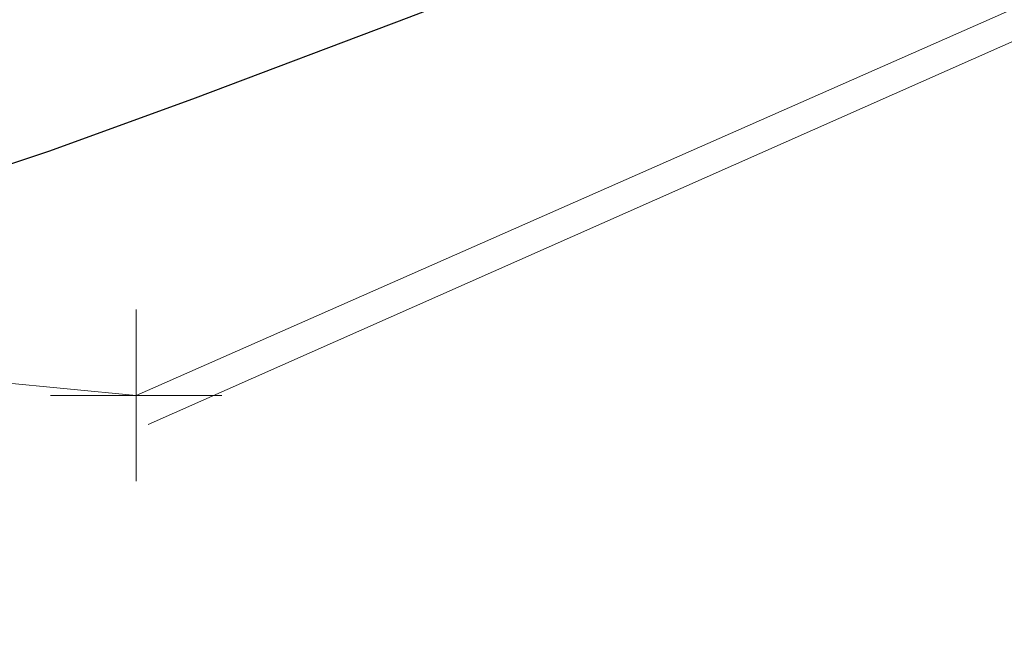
# Model space of a CAD drawing. Extents: x 1620613 to 1693141, y 557269 to 607790.
# Tile 74 of 256: x 1620779.23 to 1620782.1, y 607288.05 to 607289.88. Entities that reach past the tile are written whole.
import ezdxf

# ---------------------------------------------------------------- set-up
doc = ezdxf.new("R2010")
doc.units = 0
doc.header["$LTSCALE"] = 10
doc.header["$MEASUREMENT"] = 0
doc.linetypes.add('DGN Style 2', pattern=[7.346996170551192, 4.408197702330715, -2.938798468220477])
doc.linetypes.add('DGN Style 3', pattern=[10.28579463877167, 7.346996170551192, -2.938798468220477])
for name, color, linetype, lineweight in [('DT_X_Contour_Major', 132, 'DGN Style 3', 30), ('DT_X_Contour_Minor', 136, 'DGN Style 3', 0), ('SV_X_Top_of_Bank', 97, 'DGN Style 2', 0), ('XS_X_Ground_Line', 92, 'DGN Style 3', 13)]:
    doc.layers.add(name, color=color, linetype=linetype, lineweight=lineweight)
doc.layers.add('SV_X_Shot_Marker (Construction)', color=2, linetype='Continuous', lineweight=0, transparency=0.5)

# ---------------------------------------------------------------- blocks, each defined once
blk = doc.blocks.new('SVPT_337')
at = {"layer": 'SV_X_Shot_Marker (Construction)', "transparency": 33554495}
for p, q in [((0, 0.02500000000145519), (0, -0.02499999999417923)), ((-0.02499999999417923, 0), (0.02499999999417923, 0))]:
    blk.add_line(p, q, dxfattribs=at)
blk.add_point((0, 0), dxfattribs=at)
blk = doc.blocks.new('*U1004')
at = {"layer": 'DT_X_Contour_Major', "elevation": -0.5999585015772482, "flags": 128}
blk.add_lwpolyline([(-10.73377092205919, 53.6119735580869), (-16.65830646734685, 49.39508286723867), (-17.82043761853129, 48.56852365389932), (-18.76774440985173, 47.89608488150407), (-19.50022684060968, 47.37776655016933), (-20.01788491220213, 47.01356865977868), (-21.11187395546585, 46.24786820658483), (-21.67916990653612, 45.79580808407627), (-22.56056597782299, 45.01390305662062), (-23.75606216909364, 43.90215312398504), (-25.26565848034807, 42.46055828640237), (-29.71004880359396, 38.17651217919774), (-31.24964678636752, 36.71359038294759), (-32.53514799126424, 35.53785957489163), (-33.56655241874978, 34.64931975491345), (-34.34386006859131, 34.04797092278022), (-36.07788476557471, 32.82729535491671), (-36.67514828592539, 32.41886035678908), (-37.16642032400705, 32.10906203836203), (-37.55170087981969, 31.89790039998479), (-37.83098995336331, 31.78537544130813), (-38.43443884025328, 31.61682445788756), (-38.67519470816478, 31.52673416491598), (-38.94487564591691, 31.38287652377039), (-39.24348165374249, 31.18525153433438), (-39.57101273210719, 30.93385919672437), (-40.48299570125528, 30.19178983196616), (-40.84040511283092, 29.94375833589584), (-41.22864612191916, 29.75621587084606), (-41.64771872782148, 29.62916243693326), (-42.09762293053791, 29.56259803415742), (-43.33847626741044, 29.46574500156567), (-43.85018974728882, 29.43326144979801), (-44.45469018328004, 29.40845056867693), (-45.1519775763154, 29.39131235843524), (-45.9420519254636, 29.38184681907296), (-49.84556845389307, 29.35557720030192), (-51.17910881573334, 28.78344180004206), (-51.61618658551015, 28.59568502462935), (-52.35590259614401, 28.27761558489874), (-53.39825684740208, 27.82923348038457), (-54.74324933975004, 27.25053871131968), (-58.73341364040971, 25.53360244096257), (-60.15440044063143, 24.92007024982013), (-61.42473761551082, 24.36717587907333), (-62.54442516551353, 23.87491932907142), (-63.5134630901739, 23.44330059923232), (-65.89669805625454, 22.37316774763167), (-66.88007602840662, 21.93247842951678), (-68.04278372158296, 21.41301011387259), (-69.38482113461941, 20.81476280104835), (-70.9061882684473, 20.13773649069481), (-75.20227358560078, 18.22729433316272), (-76.75395307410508, 17.53665850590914), (-78.18692755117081, 16.89758264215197), (-79.50119701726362, 16.31006674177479), (-80.69676147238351, 15.77411080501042), (-83.7266600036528, 14.41364159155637), (-84.86542697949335, 13.90157591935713), (-86.00930400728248, 13.3857308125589), (-87.15829108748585, 12.86610627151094), (-88.31238821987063, 12.34270229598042), (-91.39679397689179, 10.94191911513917), (-92.55209704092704, 10.41776898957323), (-93.704701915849, 9.895905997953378), (-94.85460860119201, 9.376330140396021), (-96.00181709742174, 8.859041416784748), (-99.05744216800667, 7.482654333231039), (-100.0939483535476, 7.015814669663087), (-100.9117481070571, 6.647585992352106), (-101.5108414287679, 6.377968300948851), (-101.8912283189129, 6.206961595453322), (-102.6139847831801, 5.882425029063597), (-102.9177686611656, 5.744124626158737), (-103.2870529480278, 5.57262584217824), (-103.7218376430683, 5.367928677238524), (-104.2221227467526, 5.130033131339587), (-105.6435502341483, 4.451380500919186), (-106.1211931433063, 4.223485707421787), (-106.4880512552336, 4.048790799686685), (-106.7441245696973, 3.927295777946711), (-106.8894130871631, 3.859000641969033), (-107.1291360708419, 3.747813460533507), (-107.2624900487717, 3.686513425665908), (-107.4827597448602, 3.586003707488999), (-107.7899451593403, 3.446284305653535), (-108.184046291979, 3.267355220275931), (-110.2259882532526, 2.340863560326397), (-110.4508946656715, 1.857240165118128), (-110.5099906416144, 1.749111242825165), (-110.5908901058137, 1.631991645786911), (-110.693593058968, 1.505881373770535), (-110.8180995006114, 1.370780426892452), (-111.1791879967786, 0.9985236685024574), (-111.3604077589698, 0.7363982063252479), (-111.6332506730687, 0.2292143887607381), (-111.9977167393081, -0.5230277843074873), (-112.453805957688, -1.520328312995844), (-113.7922080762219, -4.506540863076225), (-114.3463180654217, -5.614197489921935), (-115.0048464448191, -6.697507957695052), (-115.7677932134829, -7.756472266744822), (-116.6351583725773, -8.791090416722), (-119.0873566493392, -11.51761060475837), (-119.9171276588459, -12.44106565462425), (-120.567291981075, -13.1665406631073), (-121.0378496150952, -13.69403563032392), (-121.3288005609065, -14.02355055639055), (-121.8651941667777, -14.63828363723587), (-122.0436519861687, -14.84117075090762), (-122.1767302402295, -14.98878228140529), (-122.2644289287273, -15.08111822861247), (-122.306748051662, -15.11817859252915), (-122.3590929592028, -15.14330545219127), (-122.6215193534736, -15.30107688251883), (-123.3695398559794, -15.75554602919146), (-124.6031544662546, -16.5067128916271), (-126.3223631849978, -17.55457747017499), (-131.5543785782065, -20.7444799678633), (-133.3056607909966, -21.80791465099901), (-134.6354958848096, -22.60579182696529), (-135.5438838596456, -23.13811149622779), (-136.0308247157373, -23.40487365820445), (-136.7674041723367, -23.76216274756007), (-137.3613537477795, -24.05114544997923), (-138.5907678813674, -24.65012674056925), (-140.4556465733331, -25.55910661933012), (-142.9559898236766, -26.77808508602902), (-150.47085790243, -30.44202578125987), (-152.9982851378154, -31.66934858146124), (-154.9444157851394, -32.60336146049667), (-156.3092498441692, -33.24406441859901), (-157.0927873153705, -33.59145745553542), (-158.407158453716, -34.12675899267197), (-158.8597634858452, -34.31261257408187), (-159.2318002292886, -34.46869716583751), (-159.5232686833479, -34.5950127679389), (-159.7341688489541, -34.69155938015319), (-160.1891449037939, -34.90932502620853), (-160.403595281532, -34.9726859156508), (-160.7057143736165, -34.99944434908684), (-161.0955021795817, -34.98960032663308), (-161.5729586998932, -34.94315384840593), (-162.9630677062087, -34.77049329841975), (-163.5915896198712, -34.8109115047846), (-164.4345736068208, -35.06166153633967), (-165.4920196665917, -35.52274339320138), (-166.7639277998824, -36.19415707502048), (-170.4416322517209, -38.26503599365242), (-171.8236212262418, -39.01892638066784), (-173.2113098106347, -39.72743835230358), (-174.6046980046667, -40.3905719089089), (-176.0037858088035, -41.00832705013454), (-179.7422860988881, -42.59516954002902), (-181.0999493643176, -43.16763779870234), (-182.3690639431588, -43.69491070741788), (-183.5496298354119, -44.17698826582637), (-184.6416470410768, -44.61387047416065), (-187.4356280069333, -45.7186292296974), (-188.3588541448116, -46.0850279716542), (-189.0330468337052, -46.35565513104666), (-189.4582060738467, -46.5305107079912), (-189.6343318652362, -46.60959470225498), (-189.7719560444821, -46.69278991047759), (-190.073340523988, -46.87601981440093), (-190.8742758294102, -47.36331311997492), (-192.1747619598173, -48.1546698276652), (-193.9747989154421, -49.25008993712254), (-199.4409652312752, -52.57662809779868), (-201.3165164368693, -53.7176917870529), (-202.8435453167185, -54.64597923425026), (-204.0220518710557, -55.36149043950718), (-204.8520360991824, -55.86422540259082), (-206.6006309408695, -56.92115031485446), (-207.3815209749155, -57.37984330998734), (-208.4127449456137, -57.96322861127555), (-209.6943028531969, -58.67130621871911), (-211.2261946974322, -59.504076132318), (-215.6450181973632, -61.89105231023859), (-217.0946274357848, -62.6922008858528), (-218.1293375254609, -63.30541447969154), (-218.7491484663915, -63.73069309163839), (-218.9540602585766, -63.96803672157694), (-218.9472928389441, -64.35037309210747), (-219.2266561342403, -64.57905643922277), (-220.0698215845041, -64.97835420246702), (-221.4767891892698, -65.54826638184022), (-223.4475589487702, -66.28879297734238), (-233.9600228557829, -70.14268406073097), (-239.4100908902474, -72.23705121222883), (-240.4478701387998, -72.63609548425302), (-241.2254644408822, -72.93564237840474), (-241.7428737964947, -73.1356918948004), (-242.0000982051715, -73.23624403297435), (-242.3391166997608, -73.37171989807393), (-242.5651189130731, -73.4604465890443), (-242.9888616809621, -73.62501976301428), (-243.6103450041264, -73.86543941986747), (-244.4295688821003, -74.1817055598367), (-246.8778199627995, -75.12621057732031), (-247.6972221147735, -75.44054437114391), (-248.3192402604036, -75.67516698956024), (-248.7438743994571, -75.83007843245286), (-248.9711245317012, -75.90527870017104), (-249.3139462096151, -75.99953118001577), (-249.4553763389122, -76.03460672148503), (-249.6225504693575, -76.06914398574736), (-249.8154686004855, -76.10314297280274), (-250.0341307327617, -76.1366036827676), (-250.6515550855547, -76.2251145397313), (-250.7572361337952, -76.28727380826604), (-250.6112110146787, -76.40736847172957), (-250.2134797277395, -76.5853985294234), (-249.5640422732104, -76.82136398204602), (-247.4966008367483, -77.52785238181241), (-246.7252398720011, -77.69826776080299), (-245.9617380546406, -77.67964759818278), (-245.2060953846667, -77.47199189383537), (-244.4583118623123, -77.07530064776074), (-242.4747013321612, -75.76540993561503), (-241.3212684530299, -75.61646996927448), (-239.348677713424, -76.15206810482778), (-236.5569291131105, -77.37220434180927), (-232.9460226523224, -79.27687868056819), (-222.2247282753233, -85.26872771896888), (-218.6544389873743, -87.22645936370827), (-215.9845419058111, -88.60576751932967), (-214.2150370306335, -89.40665218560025), (-213.3459243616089, -89.62911336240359), (-212.228813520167, -89.4511118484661), (-211.7801512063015, -89.34597439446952), (-211.2719973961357, -89.16406316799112), (-210.7043520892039, -88.90537816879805), (-210.0772152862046, -88.56991939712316), (-208.3255284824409, -87.57299764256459), (-207.6233193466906, -87.1899204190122), (-206.8304570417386, -86.78838006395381), (-205.9469415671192, -86.36837657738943), (-204.9727729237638, -85.92990995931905), (-202.2541189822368, -84.7360481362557), (-201.2339543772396, -84.2960357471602), (-200.2124510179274, -83.87139494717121), (-199.1896089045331, -83.46212573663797), (-198.1654280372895, -83.06822811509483), (-195.4324940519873, -82.03832991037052), (-194.4539366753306, -81.65563499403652), (-193.5679650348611, -81.27997389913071), (-192.7745791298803, -80.91134662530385), (-192.0737789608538, -80.54975317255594), (-190.32842615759, -79.59488239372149), (-189.6504994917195, -79.24457638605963), (-188.9257340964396, -78.90981144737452), (-188.1541299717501, -78.59058757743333), (-187.3356871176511, -78.28690477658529), (-185.0907212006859, -77.49780539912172), (-184.3325525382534, -77.23034574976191), (-183.7417709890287, -77.01979133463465), (-183.3183765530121, -76.86614215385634), (-183.0623692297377, -76.76939820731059), (-182.6028658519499, -76.58728799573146), (-182.2722142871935, -76.4601734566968), (-181.6248871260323, -76.21541249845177), (-180.660884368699, -75.85300512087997), (-179.380206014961, -75.3729513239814), (-175.542829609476, -73.93594597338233), (-174.0332973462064, -73.36545769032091), (-172.3827328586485, -72.73174685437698), (-170.5911361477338, -72.0348134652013), (-168.6585072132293, -71.27465752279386), (-163.3167870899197, -69.16327827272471), (-161.5280496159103, -68.4570101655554), (-160.1681272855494, -67.92174028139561), (-159.2370200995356, -67.55746862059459), (-158.7347280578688, -67.36419518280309), (-157.9670361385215, -67.0767969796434), (-157.6216973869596, -66.92370839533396), (-157.1614500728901, -66.67999129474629), (-156.5862941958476, -66.3456456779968), (-155.8962297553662, -65.92067154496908), (-153.9028464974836, -64.666569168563), (-153.1282227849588, -64.20210239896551), (-152.2993890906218, -63.74927887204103), (-151.4163454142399, -63.30809858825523), (-150.4790917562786, -62.87856154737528), (-147.9074686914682, -61.74865376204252), (-146.8264920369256, -61.28267503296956), (-145.5122793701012, -60.73216968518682), (-143.9648306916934, -60.09713771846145), (-142.1841460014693, -59.37757913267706), (-137.1246721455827, -57.34605407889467), (-135.3881328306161, -56.65855684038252), (-133.9731202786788, -56.11970891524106), (-132.8796344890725, -55.72951030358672), (-132.107675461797, -55.48796100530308), (-130.4778204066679, -55.04202862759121), (-129.8940351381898, -54.86025327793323), (-129.3650706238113, -54.64937651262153), (-128.8909268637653, -54.40939833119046), (-128.4716038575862, -54.14031873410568), (-127.4265035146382, -53.38397125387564), (-127.0504658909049, -53.13931163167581), (-126.706178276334, -52.97259337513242), (-126.3936406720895, -52.8838164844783), (-126.1128530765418, -52.87298095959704), (-125.4064195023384, -52.94800804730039), (-125.1204987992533, -53.00101726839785), (-124.7925618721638, -53.10377461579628), (-124.4226087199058, -53.25628008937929), (-124.0106393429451, -53.45853368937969), (-121.9900777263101, -54.51846278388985), (-120.2412646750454, -53.72941421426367), (-119.9025982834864, -53.57761703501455), (-119.6360904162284, -53.46038916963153), (-119.4417410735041, -53.37773061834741), (-119.3195502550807, -53.32964138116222), (-119.0899194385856, -53.24749583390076), (-119.0016083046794, -53.21353781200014), (-118.9088980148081, -53.17327290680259), (-118.811788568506, -53.12670111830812), (-118.7102799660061, -53.07382244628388), (-118.433724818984, -52.92440347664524), (-118.341659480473, -52.87479305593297), (-118.2728798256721, -52.83802602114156), (-118.2273858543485, -52.81410237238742), (-118.2051775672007, -52.80302210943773), (-118.1770030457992, -52.79059925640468), (-118.1604607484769, -52.78334929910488), (-118.131964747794, -52.77091656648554), (-118.0915150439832, -52.75330105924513), (-118.0391116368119, -52.73050277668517), (-117.8834309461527, -52.66279699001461), (-117.8322742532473, -52.64046413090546), (-117.7955646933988, -52.62424489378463), (-117.7733022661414, -52.61413927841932), (-117.7654869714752, -52.61014728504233), (-117.7639090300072, -52.60765346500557), (-117.6817146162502, -52.57226779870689), (-117.4363148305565, -52.46798116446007), (-117.0277096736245, -52.29479356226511), (-116.4558991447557, -52.05270499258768), (-114.7134639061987, -51.31526751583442), (-114.0982569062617, -51.05326104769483), (-113.5594623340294, -50.82031975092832), (-113.0970801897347, -50.61644362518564), (-112.7111104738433, -50.44163267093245), (-111.783741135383, -50.01422368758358), (-111.4237898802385, -49.8491583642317), (-111.0394631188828, -49.67451913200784), (-110.630760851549, -49.49030599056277), (-110.1976830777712, -49.29651893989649), (-109.0103083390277, -48.76698825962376), (-108.4570306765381, -48.52119234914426), (-107.6877287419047, -48.18095262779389), (-106.7024025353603, -47.74626909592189), (-105.5010520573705, -47.21714175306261), (-102.0094184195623, -45.6802104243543), (-100.6969020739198, -45.10150892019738), (-99.37807826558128, -44.51810290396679), (-98.05294699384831, -43.9299923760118), (-96.72150825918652, -43.33717733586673), (-93.16259501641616, -41.75006454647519), (-91.76980779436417, -41.1275488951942), (-90.26063105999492, -40.45033653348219), (-88.63506481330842, -39.71842746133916), (-86.89310905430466, -38.93182167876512), (-82.09270768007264, -36.7612773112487), (-80.39681498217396, -35.99461507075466), (-78.90943791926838, -35.3225366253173), (-77.6305764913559, -34.74504197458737), (-76.56023069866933, -34.2621311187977), (-73.98399609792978, -33.1004805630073), (-72.97347641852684, -32.64564099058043), (-71.87409333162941, -32.15236019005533), (-70.68584683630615, -31.620638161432), (-69.40873693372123, -31.05047490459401), (-65.88462598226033, -29.4787845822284), (-64.62347106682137, -28.91544448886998), (-63.48308953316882, -28.40419195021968), (-62.46348138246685, -27.94502696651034), (-61.5646466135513, -27.53794953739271), (-59.32878507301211, -26.52185979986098), (-58.57041817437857, -26.17659243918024), (-57.97221363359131, -25.90285766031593), (-57.53417145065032, -25.70065546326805), (-57.25629162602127, -25.56998584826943), (-56.728828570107, -25.31691031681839), (-56.53680415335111, -25.22439875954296), (-56.35632819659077, -25.13667073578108), (-56.1874006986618, -25.05372624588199), (-56.03002166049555, -24.97556528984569), (-55.62574217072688, -24.7735141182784), (-55.42500568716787, -24.67597781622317), (-55.12600585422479, -24.53490728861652), (-54.72874267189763, -24.3503025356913), (-54.23321614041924, -24.12216355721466), (-52.78079425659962, -23.4557473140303), (-52.30419238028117, -23.23717727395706), (-51.96370316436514, -23.08127933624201), (-51.75932660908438, -22.98805350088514), (-51.69106271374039, -22.95749976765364), (-51.69050920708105, -22.95958594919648), (-51.6877333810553, -22.95901007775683), (-51.67982103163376, -22.95571782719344), (-51.66677215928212, -22.94970919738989), (-51.64858676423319, -22.94098418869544), (-51.59324368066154, -22.91409565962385), (-51.56284228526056, -22.89934679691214), (-51.51314541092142, -22.8752666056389), (-51.4441530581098, -22.84185508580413), (-51.35586522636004, -22.79911223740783), (-50.89883256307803, -22.57787251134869), (-50.69231312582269, -18.5527205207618), (-50.5474165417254, -17.63390223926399), (-50.2012351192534, -16.60251253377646), (-49.65376885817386, -15.45855140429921), (-48.90501775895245, -14.202018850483), (-46.63996837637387, -10.70117014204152), (-45.6946967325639, -9.466899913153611), (-44.55766883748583, -8.389725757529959), (-43.22888469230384, -7.469647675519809), (-41.70834429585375, -6.706665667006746), (-37.39789490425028, -4.881508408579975), (-35.95202314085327, -4.269288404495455), (-34.84724489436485, -3.801496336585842), (-34.08356016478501, -3.478132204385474), (-33.66096895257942, -3.299196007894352), (-32.98885040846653, -3.014603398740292), (-32.56708585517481, -2.771073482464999), (-31.80588110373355, -2.253928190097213), (-30.70523615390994, -1.463167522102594), (-29.26515100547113, -0.3987914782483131), (-24.97233701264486, 2.80436514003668), (-23.38410124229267, 3.962981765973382), (-21.8390044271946, 5.036464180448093), (-20.33704656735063, 6.024812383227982), (-18.87822766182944, 6.928026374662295), (-15.04556252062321, 9.223084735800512), (-13.7699835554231, 9.989806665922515), (-12.81774551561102, 10.56867868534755), (-12.18884840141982, 10.95970079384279), (-11.88329221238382, 11.16287299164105), (-11.49959694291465, 11.45419897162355), (-11.18522729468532, 11.65942326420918), (-10.52988980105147, 12.05660165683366), (-9.533584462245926, 12.64573414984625), (-8.196311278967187, 13.42682074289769), (-4.175625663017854, 15.76565712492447), (-2.723575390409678, 16.61259203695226), (-1.38293878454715, 17.39926948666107), (-0.1537158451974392, 18.12568947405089), (0.9640934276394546, 18.7918519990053), (3.796366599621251, 20.48794211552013), (4.937221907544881, 21.17791070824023), (6.235582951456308, 21.97574889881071), (7.691449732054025, 22.88145668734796), (9.304822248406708, 23.89503407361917), (13.81715660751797, 26.7417332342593), (15.40810793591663, 27.75897642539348), (16.79671115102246, 28.67568162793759), (17.9829662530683, 29.49184884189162), (18.9668732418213, 30.20747806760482), (21.32082772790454, 31.98177201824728), (22.13515316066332, 32.46913583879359), (22.8126635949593, 32.60050683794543), (23.353359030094, 32.37588501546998), (23.7572394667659, 31.79527037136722), (25.32277983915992, 28.25508544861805)], dxfattribs=at)

msp = doc.modelspace()

# ---------------------------------------------------------------- linework, layer by layer
at = {"layer": 'SV_X_Top_of_Bank', "extrusion": (0.04489057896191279, -0.1067836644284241, 0.9932683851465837), "elevation": 8952.639644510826, "flags": 128}
msp.add_lwpolyline([(1729619.200279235, -67683.47041249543), (1729610.048117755, -67689.2494116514), (1729593.286163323, -67692.1110974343), (1729566.643396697, -67690.50938442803), (1729551.852254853, -67691.88192179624), (1729536.554039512, -67691.83763185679), (1729515.835796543, -67695.68964613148), (1729501.149706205, -67697.72199223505), (1729469.279658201, -67698.3224800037)], dxfattribs=at)
at = {"layer": 'XS_X_Ground_Line'}
msp.add_polyline3d([(1620748.095000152, 607291.7848107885, 1053.2428), (1620779.569000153, 607288.790110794, 1049.705200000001), (1620808.741000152, 607301.6346107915, 1050.297), (1620814.860000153, 607301.8937107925, 1045.258), (1620812.283100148, 607290.972910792, 1044.117), (1620815.493600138, 607284.813310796, 1044.985400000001), (1620812.734000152, 607269.0318107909, 1053.545699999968), (1620817.164000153, 607272.3163107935, 1052.106900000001), (1620822.663000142, 607273.4724107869, 1052.6158), (1620823.777000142, 607275.4086107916, 1052.462400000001), (1620833.831000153, 607276.8566107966, 1053.729599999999), (1620842.089000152, 607280.050810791, 1054.4615), (1620850.734000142, 607285.0688107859, 1053.2798), (1620880.059000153, 607282.7307107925, 1054.411), (1620881.962000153, 607280.4428107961, 1054.711700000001), (1620895.902000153, 607261.523010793, 1055.1082), (1620889.382000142, 607213.696010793, 1053.849200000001)], dxfattribs=at)

# ---------------------------------------------------------------- block references
at = {"layer": 'DT_X_Contour_Minor', "transparency": 33554559}
msp.add_blockref('*U1004', (1621028.060791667, 607365.3311666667, 1050.599958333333), dxfattribs=at)
at = {"layer": 'SV_X_Shot_Marker (Construction)', "transparency": 33554495, "xscale": 10, "yscale": 10, "zscale": 10}
msp.add_blockref('SVPT_337', (1620779.569000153, 607288.790110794, 1049.705200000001), dxfattribs=at)

doc.saveas('drawing.dxf')
